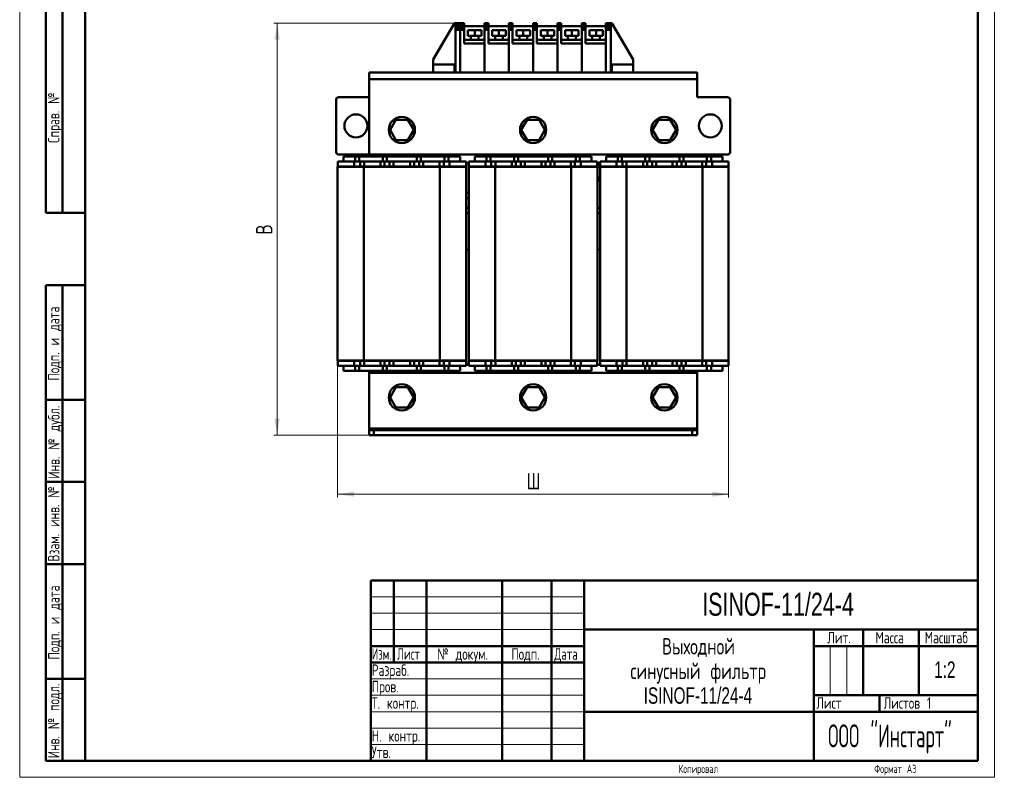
# Model space of a CAD drawing. Header units: millimetres. Extents: x 0 to 600, y 0 to 840.
# Tile 1 of 2: x 0 to 600, y 0 to 462. Entities that reach past the tile are written whole.
import ezdxf

# ---------------------------------------------------------------- set-up
doc = ezdxf.new("R2010")
doc.units = ezdxf.units.MM
doc.header["$LTSCALE"] = 2
doc.layers.add('ОСЕВЫЕ', color=7, linetype='Continuous')
doc.styles.add('SLDTEXTSTYLE0', font='TXT', dxfattribs={"width": 0.7})
doc.styles.add('SLDTEXTSTYLE1', font='TXT', dxfattribs={"width": 0.7, "bigfont": 'bigfont'})
doc.styles.add('SLDTEXTSTYLE2', font='TXT', dxfattribs={"width": 0.705079, "bigfont": 'bigfont'})
doc.styles.add('SLDTEXTSTYLE3', font='TXT', dxfattribs={"width": 0.648852, "bigfont": 'bigfont'})
doc.styles.add('SLDTEXTSTYLE4', font='TXT', dxfattribs={"width": 0.632021, "bigfont": 'bigfont'})
doc.styles.add('SLDTEXTSTYLE5', font='TXT', dxfattribs={"width": 0.625377, "bigfont": 'bigfont'})
doc.styles.add('SLDTEXTSTYLE6', font='TXT', dxfattribs={"width": 0.558023, "bigfont": 'bigfont'})
doc.dimstyles.new('SLDDIMSTYLE0', dxfattribs={"dimtxt": 10, "dimasz": 10, "dimexe": 0, "dimexo": 0.0625, "dimgap": 2.5, "dimtad": 2, "dimdec": 1, "dimrnd": 1e-09, "dimzin": 12, "dimdsep": 46, "dimtxsty": 'SLDTEXTSTYLE0', "dimsah": 1, "dimcen": 0.09, "dimadec": 0, "dimazin": 3, "dimtfac": 1, "dimtdec": 3, "dimtofl": 0, "dimtmove": 0, "dimatfit": 3, "dimfxl": 0, "dimfrac": 2, "dimtolj": 1, "dimtzin": 12, "dimarcsym": 0})

# ---------------------------------------------------------------- blocks, each defined once
blk = doc.blocks.new('SW_NOTE_0')
at = {"color": 0, "linetype": 'Continuous', "lineweight": 0, "char_height": 10, "attachment_point": 2}
for s, insert, style in [('Выходной', (23.13, 12.85), 'SLDTEXTSTYLE1'), ('синусный фильтр', (22.95, -2.15), 'SLDTEXTSTYLE1'), ('ISINOF-11/24-4', (22.75, -17.15), 'SLDTEXTSTYLE0')]:
    blk.add_mtext(s, dxfattribs=dict(at, insert=insert, style=style))
blk = doc.blocks.new('_D')
at = {"color": 7, "linetype": 'Continuous', "lineweight": 0}
for p, q in [((193.75, 254.05), (193.75, 170.57)), ((432.05, 254.05), (432.05, 170.57)), ((193.75, 172.57), (432.05, 172.57))]:
    blk.add_line(p, q, dxfattribs=at)
at = {"color": 7, "linetype": 'Continuous', "lineweight": 18}
for points in [[(193.75, 172.57), (203.75, 171.03), (203.75, 174.1)], [(432.05, 172.57), (422.05, 174.1), (422.05, 171.03)]]:
    blk.add_solid(points, dxfattribs=at)
at = {"color": 7, "linetype": 'Continuous', "lineweight": 18, "insert": (308.99, 185.46), "char_height": 10, "attachment_point": 1, "style": 'SLDTEXTSTYLE1'}
blk.add_mtext('Ш', dxfattribs=at)
blk = doc.blocks.new('_D_1')
at = {"color": 7, "linetype": 'Continuous', "lineweight": 0}
for p, q in [((265.48, 459.57), (154.9, 459.57)), ((156.9, 208.57), (156.9, 459.57)), ((215.88, 208.57), (154.9, 208.57))]:
    blk.add_line(p, q, dxfattribs=at)
at = {"color": 7, "linetype": 'Continuous', "lineweight": 18}
for points in [[(156.9, 459.57), (155.36, 449.57), (158.44, 449.57)], [(156.9, 208.57), (158.44, 218.57), (155.36, 218.57)]]:
    blk.add_solid(points, dxfattribs=at)
at = {"color": 7, "linetype": 'Continuous', "lineweight": 18, "insert": (144.01, 330.86), "char_height": 10, "attachment_point": 1, "rotation": 90, "style": 'SLDTEXTSTYLE1'}
blk.add_mtext('В', dxfattribs=at)

msp = doc.modelspace()

# ---------------------------------------------------------------- linework, layer by layer
at = {"color": 7, "linetype": 'Continuous', "lineweight": 50}
for p, q in [((40, 830), (40, 10)), ((40, 830), (40, 10)), ((584, 10), (584, 830)), ((16, 344), (16, 584)), ((16, 344), (16, 584)), ((26, 344), (26, 584)), ((26, 344), (26, 584)), ((252, 437.57), (265, 459.57)), ((265, 459.57), (265.5, 459.57)), ((268.5, 459.57), (265.5, 459.57)), ((265.5, 458.57), (265.5, 459.57)), ((265.5, 458.57), (268.5, 458.57)), ((265.5, 458.57), (265.5, 457.57)), ((265.5, 457.57), (268.5, 457.57)), ((265.5, 457.57), (265.5, 456.57)), ((265.5, 455.55), (265.5, 456.57)), ((268.5, 456.57), (265.5, 456.57)), ((268.5, 459.57), (270.81, 459.57)), ((268.5, 459.57), (268.5, 458.57)), ((268.5, 458.57), (268.5, 459.57)), ((268.5, 458.57), (270.81, 458.57)), ((268.5, 458.57), (268.5, 457.57)), ((270.81, 457.57), (268.5, 457.57)), ((268.5, 457.57), (268.5, 456.57)), ((268.5, 456.57), (268.5, 455.55)), ((270.81, 456.57), (268.5, 456.57)), ((270.81, 459.57), (270.81, 458.57)), ((270.81, 457.57), (270.81, 458.57)), ((283.3, 457.75), (270.81, 457.75)), ((270.81, 456.57), (270.81, 457.57)), ((270.81, 456.57), (270.81, 455.55)), ((283.3, 459.57), (285.61, 459.57)), ((283.3, 459.57), (283.3, 458.57)), ((283.3, 458.57), (285.61, 458.57)), ((283.3, 458.57), (283.3, 457.57)), ((285.61, 457.57), (283.3, 457.57)), ((283.3, 457.57), (283.3, 456.57)), ((285.61, 456.57), (283.3, 456.57)), ((283.3, 456.57), (283.3, 455.55)), ((285.61, 459.57), (285.61, 458.57)), ((285.61, 457.57), (285.61, 458.57)), ((298.1, 457.75), (285.61, 457.75)), ((285.61, 456.57), (285.61, 457.57)), ((285.61, 456.57), (285.61, 455.55)), ((298.1, 459.57), (300.41, 459.57)), ((298.1, 459.57), (298.1, 458.57)), ((298.1, 458.57), (300.41, 458.57)), ((298.1, 458.57), (298.1, 457.57)), ((298.1, 457.57), (300.41, 457.57)), ((298.1, 457.57), (298.1, 456.57)), ((298.1, 456.57), (298.1, 455.55)), ((300.41, 456.57), (298.1, 456.57)), ((300.41, 459.57), (300.41, 458.57)), ((300.41, 457.57), (300.41, 458.57)), ((312.9, 457.75), (300.41, 457.75)), ((300.41, 456.57), (300.41, 457.57)), ((300.41, 456.57), (300.41, 455.55)), ((312.9, 459.57), (315.21, 459.57)), ((312.9, 459.57), (312.9, 458.57)), ((312.9, 458.57), (315.21, 458.57)), ((312.9, 458.57), (312.9, 457.57)), ((312.9, 457.57), (315.21, 457.57)), ((312.9, 457.57), (312.9, 456.57)), ((315.21, 456.57), (312.9, 456.57)), ((312.9, 456.57), (312.9, 455.55)), ((315.21, 459.57), (315.21, 458.57)), ((315.21, 457.57), (315.21, 458.57)), ((327.7, 457.75), (315.21, 457.75)), ((315.21, 456.57), (315.21, 457.57)), ((315.21, 456.57), (315.21, 455.55)), ((327.7, 459.57), (330.01, 459.57)), ((327.7, 459.57), (327.7, 458.57)), ((327.7, 458.57), (330.01, 458.57)), ((327.7, 458.57), (327.7, 457.57)), ((327.7, 457.57), (330.01, 457.57)), ((327.7, 457.57), (327.7, 456.57)), ((330.01, 456.57), (327.7, 456.57)), ((327.7, 456.57), (327.7, 455.55)), ((330.01, 459.57), (330.01, 458.57)), ((330.01, 457.57), (330.01, 458.57)), ((342.5, 457.75), (330.01, 457.75)), ((330.01, 456.57), (330.01, 457.57)), ((330.01, 456.57), (330.01, 455.55)), ((342.5, 459.57), (344.81, 459.57)), ((342.5, 459.57), (342.5, 458.57)), ((342.5, 458.57), (344.81, 458.57)), ((342.5, 458.57), (342.5, 457.57)), ((342.5, 457.57), (344.81, 457.57)), ((342.5, 457.57), (342.5, 456.57)), ((342.5, 456.57), (342.5, 455.55)), ((344.81, 456.57), (342.5, 456.57)), ((344.81, 459.57), (344.81, 458.57)), ((344.81, 457.57), (344.81, 458.57)), ((357.3, 457.75), (344.81, 457.75)), ((344.81, 456.57), (344.81, 457.57)), ((344.81, 456.57), (344.81, 455.55)), ((357.3, 459.57), (360.3, 459.57)), ((357.3, 458.57), (357.3, 459.57)), ((360.3, 458.57), (357.3, 458.57)), ((357.3, 457.57), (357.3, 458.57)), ((357.3, 449.52), (357.3, 457.75)), ((360.3, 457.57), (357.3, 457.57)), ((357.3, 456.57), (357.3, 457.57)), ((357.3, 455.55), (357.3, 456.57)), ((357.3, 456.57), (360.3, 456.57)), ((360.3, 459.57), (360.8, 459.57)), ((360.3, 459.57), (360.3, 458.57)), ((360.3, 458.57), (360.3, 457.57)), ((360.3, 457.57), (360.3, 456.57)), ((360.3, 456.57), (360.3, 455.55)), ((360.8, 459.57), (373.8, 437.57)), ((265.5, 429.57), (265.5, 455.55)), ((265.5, 455.55), (268.5, 455.55)), ((270.81, 455.55), (268.5, 455.55)), ((268.5, 455.55), (268.5, 429.57)), ((270.81, 447.17), (270.81, 455.55)), ((277.28, 455.4), (273.17, 455.4)), ((273.17, 451.87), (273.17, 455.4)), ((277.28, 451.87), (273.17, 451.87)), ((274.93, 451.87), (274.93, 449.52)), ((277.28, 451.87), (277.28, 455.4)), ((281.4, 455.4), (277.28, 455.4)), ((281.4, 451.87), (277.28, 451.87)), ((279.64, 449.52), (279.64, 451.87)), ((281.4, 451.87), (281.4, 455.4)), ((283.3, 455.55), (283.3, 429.57)), ((285.61, 455.55), (283.3, 455.55)), ((285.61, 447.17), (285.61, 455.55)), ((292.08, 455.4), (287.97, 455.4)), ((287.97, 451.87), (287.97, 455.4)), ((292.08, 451.87), (287.97, 451.87)), ((289.73, 451.87), (289.73, 449.52)), ((292.08, 451.87), (292.08, 455.4)), ((296.2, 455.4), (292.08, 455.4)), ((296.2, 451.87), (292.08, 451.87)), ((294.44, 449.52), (294.44, 451.87)), ((296.2, 451.87), (296.2, 455.4)), ((298.1, 455.55), (298.1, 429.57)), ((300.41, 455.55), (298.1, 455.55)), ((300.41, 447.17), (300.41, 455.55)), ((302.77, 451.87), (302.77, 455.4)), ((306.88, 455.4), (302.77, 455.4)), ((306.88, 451.87), (302.77, 451.87)), ((304.53, 451.87), (304.53, 449.52)), ((306.88, 451.87), (306.88, 455.4)), ((311, 455.4), (306.88, 455.4)), ((311, 451.87), (306.88, 451.87)), ((309.24, 449.52), (309.24, 451.87)), ((311, 451.87), (311, 455.4)), ((312.9, 455.55), (312.9, 429.57)), ((315.21, 455.55), (312.9, 455.55)), ((315.21, 447.17), (315.21, 455.55)), ((317.57, 451.87), (317.57, 455.4)), ((321.68, 455.4), (317.57, 455.4)), ((321.68, 451.87), (317.57, 451.87)), ((319.33, 451.87), (319.33, 449.52)), ((325.8, 455.4), (321.68, 455.4)), ((321.68, 451.87), (321.68, 455.4)), ((325.8, 451.87), (321.68, 451.87)), ((324.04, 449.52), (324.04, 451.87)), ((325.8, 451.87), (325.8, 455.4)), ((330.01, 455.55), (327.7, 455.55)), ((327.7, 455.55), (327.7, 429.57)), ((330.01, 447.17), (330.01, 455.55)), ((336.48, 455.4), (332.37, 455.4)), ((332.37, 451.87), (332.37, 455.4)), ((336.48, 451.87), (332.37, 451.87)), ((334.13, 451.87), (334.13, 449.52)), ((340.6, 455.4), (336.48, 455.4)), ((336.48, 451.87), (336.48, 455.4)), ((340.6, 451.87), (336.48, 451.87)), ((338.84, 449.52), (338.84, 451.87)), ((340.6, 451.87), (340.6, 455.4)), ((344.81, 455.55), (342.5, 455.55)), ((342.5, 455.55), (342.5, 429.57)), ((344.81, 447.17), (344.81, 455.55)), ((347.17, 451.87), (347.17, 455.4)), ((351.28, 455.4), (347.17, 455.4)), ((351.28, 451.87), (347.17, 451.87)), ((348.93, 451.87), (348.93, 449.52)), ((351.28, 451.87), (351.28, 455.4)), ((355.4, 455.4), (351.28, 455.4)), ((355.4, 451.87), (351.28, 451.87)), ((353.64, 449.52), (353.64, 451.87)), ((355.4, 451.87), (355.4, 455.4)), ((360.3, 455.55), (357.3, 455.55)), ((357.3, 455.55), (357.3, 429.57)), ((360.3, 429.57), (360.3, 455.55)), ((283.3, 449.52), (270.81, 449.52)), ((283.3, 447.17), (270.81, 447.17)), ((283.3, 429.57), (283.3, 447.17)), ((298.1, 449.52), (285.61, 449.52)), ((298.1, 447.17), (285.61, 447.17)), ((298.1, 429.57), (298.1, 447.17)), ((312.9, 449.52), (300.41, 449.52)), ((312.9, 447.17), (300.41, 447.17)), ((312.9, 429.57), (312.9, 447.17)), ((327.7, 449.52), (315.21, 449.52)), ((327.7, 447.17), (315.21, 447.17)), ((327.7, 429.57), (327.7, 447.17)), ((342.5, 449.52), (330.01, 449.52)), ((342.5, 447.17), (330.01, 447.17)), ((342.5, 429.57), (342.5, 447.17)), ((357.3, 449.52), (344.81, 449.52)), ((357.3, 447.17), (344.81, 447.17)), ((357.3, 447.17), (357.3, 449.52)), ((357.3, 429.57), (357.3, 447.17)), ((252, 434.57), (252, 437.57)), ((252, 429.57), (252, 434.57)), ((252, 434.57), (265, 434.57)), ((265, 434.57), (265, 429.57)), ((265.5, 434.57), (265, 434.57)), ((265.5, 429.57), (265.5, 434.57)), ((360.3, 429.57), (360.3, 434.57)), ((360.3, 434.57), (360.8, 434.57)), ((373.8, 434.57), (360.8, 434.57)), ((360.8, 434.57), (360.8, 429.57)), ((373.8, 434.57), (373.8, 437.57)), ((373.8, 429.57), (373.8, 434.57)), ((212.9, 425.57), (212.9, 429.57)), ((212.9, 429.57), (252, 429.57)), ((252, 429.57), (265, 429.57)), ((265.5, 429.57), (265, 429.57)), ((265.5, 429.57), (268.5, 429.57)), ((283.3, 429.57), (268.5, 429.57)), ((298.1, 429.57), (283.3, 429.57)), ((312.9, 429.57), (298.1, 429.57)), ((327.7, 429.57), (312.9, 429.57)), ((342.5, 429.57), (327.7, 429.57)), ((357.3, 429.57), (342.5, 429.57)), ((360.3, 429.57), (357.3, 429.57)), ((357.3, 429.57), (357.3, 429.57)), ((360.3, 429.57), (360.8, 429.57)), ((373.8, 429.57), (360.8, 429.57)), ((373.8, 429.57), (412.9, 429.57)), ((412.9, 429.57), (412.9, 425.57)), ((212.9, 381.07), (212.9, 425.57)), ((412.9, 425.57), (212.9, 425.57)), ((412.9, 425.57), (412.9, 414.57)), ((194.4, 414.57), (212.9, 414.57)), ((412.9, 414.57), (431.4, 414.57)), ((192.9, 381.07), (192.9, 413.07)), ((432.9, 413.07), (432.9, 381.07)), ((225.7, 394.57), (229.3, 400.8)), ((229.3, 400.8), (236.5, 400.8)), ((236.5, 400.8), (240.1, 394.57)), ((305.7, 394.57), (309.3, 400.8)), ((309.3, 400.8), (316.5, 400.8)), ((316.5, 400.8), (320.1, 394.57)), ((385.7, 394.57), (389.3, 400.8)), ((389.3, 400.8), (396.5, 400.8)), ((396.5, 400.8), (400.1, 394.57)), ((229.3, 388.33), (225.7, 394.57)), ((240.1, 394.57), (236.5, 388.33)), ((309.3, 388.33), (305.7, 394.57)), ((320.1, 394.57), (316.5, 388.33)), ((389.3, 388.33), (385.7, 394.57)), ((400.1, 394.57), (396.5, 388.33)), ((236.5, 388.33), (229.3, 388.33)), ((316.5, 388.33), (309.3, 388.33)), ((396.5, 388.33), (389.3, 388.33)), ((212.9, 379.57), (194.4, 379.57)), ((197.4, 378.37), (197.4, 375.27)), ((204.45, 378.37), (197.4, 378.37)), ((204.45, 378.37), (206.95, 378.37)), ((204.45, 375.37), (204.45, 378.37)), ((206.95, 378.37), (206.95, 375.37)), ((221.25, 378.37), (206.95, 378.37)), ((211.9, 379.57), (211.9, 378.37)), ((212.9, 378.37), (212.9, 381.07)), ((431.4, 379.57), (214.4, 379.57)), ((223.75, 378.37), (221.25, 378.37)), ((221.25, 375.37), (221.25, 378.37)), ((223.75, 378.37), (223.75, 375.37)), ((242.05, 378.37), (223.75, 378.37)), ((242.05, 378.37), (244.55, 378.37)), ((242.05, 375.37), (242.05, 378.37)), ((244.55, 378.37), (244.55, 375.37)), ((258.85, 378.37), (244.55, 378.37)), ((258.85, 378.37), (261.35, 378.37)), ((258.85, 375.37), (258.85, 378.37)), ((261.35, 378.37), (261.35, 375.37)), ((268.4, 378.37), (261.35, 378.37)), ((268.4, 378.37), (268.4, 375.27)), ((277.4, 378.37), (277.4, 375.27)), ((284.45, 378.37), (277.4, 378.37)), ((284.45, 378.37), (286.95, 378.37)), ((284.45, 375.37), (284.45, 378.37)), ((286.95, 378.37), (286.95, 375.37)), ((301.25, 378.37), (286.95, 378.37)), ((303.75, 378.37), (301.25, 378.37)), ((301.25, 375.37), (301.25, 378.37)), ((303.75, 378.37), (303.75, 375.37)), ((322.05, 378.37), (303.75, 378.37)), ((322.05, 378.37), (324.55, 378.37)), ((322.05, 375.37), (322.05, 378.37)), ((324.55, 378.37), (324.55, 375.37)), ((338.85, 378.37), (324.55, 378.37)), ((338.85, 378.37), (341.35, 378.37)), ((338.85, 375.37), (338.85, 378.37)), ((341.35, 378.37), (341.35, 375.37)), ((348.4, 378.37), (341.35, 378.37)), ((348.4, 378.37), (348.4, 375.27)), ((357.4, 378.37), (357.4, 375.27)), ((364.45, 378.37), (357.4, 378.37)), ((364.45, 378.37), (366.95, 378.37)), ((364.45, 375.37), (364.45, 378.37)), ((366.95, 378.37), (366.95, 375.37)), ((381.25, 378.37), (366.95, 378.37)), ((383.75, 378.37), (381.25, 378.37)), ((381.25, 375.37), (381.25, 378.37)), ((383.75, 378.37), (383.75, 375.37)), ((402.05, 378.37), (383.75, 378.37)), ((402.05, 378.37), (404.55, 378.37)), ((402.05, 375.37), (402.05, 378.37)), ((404.55, 378.37), (404.55, 375.37)), ((418.85, 378.37), (404.55, 378.37)), ((412.9, 379.57), (412.9, 378.37)), ((413.9, 378.37), (413.9, 379.57)), ((418.85, 378.37), (421.35, 378.37)), ((418.85, 375.37), (418.85, 378.37)), ((421.35, 378.37), (421.35, 375.37)), ((428.4, 378.37), (421.35, 378.37)), ((428.4, 378.37), (428.4, 375.27)), ((193.75, 254.07), (193.75, 372.07)), ((193.75, 372.07), (209.75, 372.07)), ((193.8, 375.27), (193.8, 372.27)), ((203.8, 375.27), (193.8, 375.27)), ((193.8, 372.27), (203.8, 372.27)), ((203.8, 372.27), (203.8, 375.27)), ((203.8, 375.27), (207.4, 375.27)), ((203.8, 372.27), (207.4, 372.27)), ((204.45, 375.37), (204.45, 375.27)), ((206.95, 375.37), (204.45, 375.37)), ((206.95, 375.37), (206.95, 375.27)), ((207.4, 375.27), (207.4, 372.27)), ((209.9, 375.27), (207.4, 375.27)), ((207.4, 372.27), (209.9, 372.27)), ((209.75, 375.27), (209.75, 375.27)), ((209.75, 375.27), (221.25, 375.27)), ((209.75, 372.07), (209.75, 372.27)), ((209.75, 254.07), (209.75, 372.07)), ((209.75, 372.07), (256.05, 372.07)), ((209.9, 372.27), (209.9, 375.27)), ((209.9, 375.27), (219.9, 375.27)), ((209.9, 372.27), (219.9, 372.27)), ((219.9, 375.27), (219.9, 372.27)), ((222.4, 375.27), (219.9, 375.27)), ((219.9, 372.27), (222.4, 372.27)), ((221.25, 375.37), (221.25, 375.27)), ((223.75, 375.37), (221.25, 375.37)), ((222.4, 372.27), (222.4, 375.27)), ((222.4, 375.27), (225.4, 375.27)), ((222.4, 372.27), (225.4, 372.27)), ((223.75, 375.27), (223.75, 375.37)), ((223.75, 375.27), (242.05, 375.27)), ((225.4, 375.27), (225.4, 372.27)), ((227.9, 375.27), (225.4, 375.27)), ((225.4, 372.27), (227.9, 372.27)), ((227.9, 372.27), (227.9, 375.27)), ((227.9, 375.27), (237.9, 375.27)), ((227.9, 372.27), (237.9, 372.27)), ((237.9, 375.27), (237.9, 372.27)), ((240.4, 375.27), (237.9, 375.27)), ((237.9, 372.27), (240.4, 372.27)), ((240.4, 372.27), (240.4, 375.27)), ((240.4, 375.27), (243.4, 375.27)), ((240.4, 372.27), (243.4, 372.27)), ((242.05, 375.37), (242.05, 375.27)), ((244.55, 375.37), (242.05, 375.37)), ((243.4, 375.27), (243.4, 372.27)), ((245.9, 375.27), (243.4, 375.27)), ((243.4, 372.27), (245.9, 372.27)), ((244.55, 375.37), (244.55, 375.27)), ((244.55, 375.27), (256.05, 375.27)), ((245.9, 372.27), (245.9, 375.27)), ((245.9, 375.27), (255.9, 375.27)), ((245.9, 372.27), (255.9, 372.27)), ((255.9, 375.27), (255.9, 372.27)), ((258.4, 375.27), (255.9, 375.27)), ((255.9, 372.27), (258.4, 372.27)), ((256.05, 375.27), (256.05, 375.27)), ((256.05, 372.07), (256.05, 372.27)), ((256.05, 372.07), (256.05, 254.07)), ((256.05, 372.07), (272.05, 372.07)), ((258.4, 372.27), (258.4, 375.27)), ((258.4, 375.27), (262, 375.27)), ((258.4, 372.27), (262, 372.27)), ((258.85, 375.37), (258.85, 375.27)), ((261.35, 375.37), (258.85, 375.37)), ((261.35, 375.37), (261.35, 375.27)), ((262, 375.27), (262, 372.27)), ((272, 375.27), (262, 375.27)), ((262, 372.27), (272, 372.27)), ((272, 372.27), (272, 375.27)), ((273.8, 374.57), (272, 374.57)), ((272.05, 372.07), (272.05, 254.07)), ((273.75, 254.07), (273.75, 372.07)), ((273.75, 372.07), (289.75, 372.07)), ((283.8, 375.27), (273.8, 375.27)), ((273.8, 375.27), (273.8, 372.27)), ((273.8, 372.27), (283.8, 372.27)), ((283.8, 372.27), (283.8, 375.27)), ((283.8, 375.27), (287.4, 375.27)), ((283.8, 372.27), (287.4, 372.27)), ((286.95, 375.37), (284.45, 375.37)), ((284.45, 375.37), (284.45, 375.27)), ((286.95, 375.37), (286.95, 375.27)), ((287.4, 375.27), (287.4, 372.27)), ((289.9, 375.27), (287.4, 375.27)), ((287.4, 372.27), (289.9, 372.27)), ((289.75, 375.27), (301.25, 375.27)), ((289.75, 375.27), (289.75, 375.27)), ((289.75, 372.07), (289.75, 372.27)), ((289.75, 254.07), (289.75, 372.07)), ((289.75, 372.07), (336.05, 372.07)), ((289.9, 372.27), (289.9, 375.27)), ((289.9, 375.27), (299.9, 375.27)), ((289.9, 372.27), (299.9, 372.27)), ((299.9, 375.27), (299.9, 372.27)), ((302.4, 375.27), (299.9, 375.27)), ((299.9, 372.27), (302.4, 372.27)), ((303.75, 375.37), (301.25, 375.37)), ((301.25, 375.37), (301.25, 375.27)), ((302.4, 372.27), (302.4, 375.27)), ((302.4, 375.27), (305.4, 375.27)), ((302.4, 372.27), (305.4, 372.27)), ((303.75, 375.27), (303.75, 375.37)), ((303.75, 375.27), (322.05, 375.27)), ((305.4, 375.27), (305.4, 372.27)), ((307.9, 375.27), (305.4, 375.27)), ((305.4, 372.27), (307.9, 372.27)), ((307.9, 372.27), (307.9, 375.27)), ((307.9, 375.27), (317.9, 375.27)), ((307.9, 372.27), (317.9, 372.27)), ((317.9, 375.27), (317.9, 372.27)), ((320.4, 375.27), (317.9, 375.27)), ((317.9, 372.27), (320.4, 372.27)), ((320.4, 375.27), (323.4, 375.27)), ((320.4, 372.27), (320.4, 375.27)), ((320.4, 372.27), (323.4, 372.27)), ((322.05, 375.37), (322.05, 375.27)), ((324.55, 375.37), (322.05, 375.37)), ((323.4, 375.27), (323.4, 372.27)), ((325.9, 375.27), (323.4, 375.27)), ((323.4, 372.27), (325.9, 372.27)), ((324.55, 375.37), (324.55, 375.27)), ((324.55, 375.27), (336.05, 375.27)), ((325.9, 372.27), (325.9, 375.27)), ((325.9, 375.27), (335.9, 375.27)), ((325.9, 372.27), (335.9, 372.27)), ((335.9, 375.27), (335.9, 372.27)), ((338.4, 375.27), (335.9, 375.27)), ((335.9, 372.27), (338.4, 372.27)), ((336.05, 375.27), (336.05, 375.27)), ((336.05, 372.07), (336.05, 372.27)), ((336.05, 372.07), (336.05, 254.07)), ((336.05, 372.07), (352.05, 372.07)), ((336.44, 372.07), (336.49, 372.27)), ((338.4, 372.27), (338.4, 375.27)), ((338.4, 375.27), (342, 375.27)), ((338.4, 372.27), (342, 372.27)), ((341.35, 375.37), (338.85, 375.37)), ((338.85, 375.37), (338.85, 375.27)), ((341.35, 375.37), (341.35, 375.27)), ((342, 375.27), (342, 372.27)), ((352, 375.27), (342, 375.27)), ((342, 372.27), (352, 372.27)), ((350.51, 372.27), (350.55, 372.07)), ((352, 372.27), (352, 375.27)), ((353.8, 374.57), (352, 374.57)), ((352.05, 372.07), (352.05, 254.07)), ((353.75, 254.07), (353.75, 372.07)), ((353.75, 372.07), (369.75, 372.07)), ((363.8, 375.27), (353.8, 375.27)), ((353.8, 375.27), (353.8, 372.27)), ((353.8, 372.27), (363.8, 372.27)), ((363.8, 372.27), (363.8, 375.27)), ((363.8, 375.27), (367.4, 375.27)), ((363.8, 372.27), (367.4, 372.27)), ((366.95, 375.37), (364.45, 375.37)), ((364.45, 375.37), (364.45, 375.27)), ((366.95, 375.37), (366.95, 375.27)), ((367.4, 375.27), (367.4, 372.27)), ((369.9, 375.27), (367.4, 375.27)), ((367.4, 372.27), (369.9, 372.27)), ((369.75, 375.27), (369.75, 375.27)), ((369.75, 375.27), (381.25, 375.27)), ((369.75, 372.07), (369.75, 372.27)), ((369.75, 254.07), (369.75, 372.07)), ((369.75, 372.07), (416.05, 372.07)), ((369.9, 372.27), (369.9, 375.27)), ((369.9, 375.27), (379.9, 375.27)), ((369.9, 372.27), (379.9, 372.27)), ((379.9, 375.27), (379.9, 372.27)), ((382.4, 375.27), (379.9, 375.27)), ((379.9, 372.27), (382.4, 372.27)), ((383.75, 375.37), (381.25, 375.37)), ((381.25, 375.37), (381.25, 375.27)), ((382.4, 372.27), (382.4, 375.27)), ((382.4, 375.27), (385.4, 375.27)), ((382.4, 372.27), (385.4, 372.27)), ((383.75, 375.27), (383.75, 375.37)), ((383.75, 375.27), (402.05, 375.27)), ((385.4, 375.27), (385.4, 372.27)), ((387.9, 375.27), (385.4, 375.27)), ((385.4, 372.27), (387.9, 372.27)), ((387.9, 372.27), (387.9, 375.27)), ((387.9, 375.27), (397.9, 375.27)), ((387.9, 372.27), (397.9, 372.27)), ((397.9, 375.27), (397.9, 372.27)), ((400.4, 375.27), (397.9, 375.27)), ((397.9, 372.27), (400.4, 372.27)), ((400.4, 372.27), (400.4, 375.27)), ((400.4, 375.27), (403.4, 375.27)), ((400.4, 372.27), (403.4, 372.27)), ((402.05, 375.37), (402.05, 375.27)), ((404.55, 375.37), (402.05, 375.37)), ((403.4, 375.27), (403.4, 372.27)), ((405.9, 375.27), (403.4, 375.27)), ((403.4, 372.27), (405.9, 372.27)), ((404.55, 375.37), (404.55, 375.27)), ((404.55, 375.27), (416.05, 375.27)), ((405.9, 372.27), (405.9, 375.27)), ((405.9, 375.27), (415.9, 375.27)), ((405.9, 372.27), (415.9, 372.27)), ((415.9, 375.27), (415.9, 372.27)), ((418.4, 375.27), (415.9, 375.27)), ((415.9, 372.27), (418.4, 372.27)), ((416.05, 375.27), (416.05, 375.27)), ((416.05, 372.07), (416.05, 372.27)), ((416.05, 372.07), (416.05, 254.07)), ((416.05, 372.07), (432.05, 372.07)), ((418.4, 372.27), (418.4, 375.27)), ((418.4, 375.27), (422, 375.27)), ((418.4, 372.27), (422, 372.27)), ((418.85, 375.37), (418.85, 375.27)), ((421.35, 375.37), (418.85, 375.37)), ((421.35, 375.37), (421.35, 375.27)), ((422, 375.27), (422, 372.27)), ((432, 375.27), (422, 375.27)), ((422, 372.27), (432, 372.27)), ((432, 372.27), (432, 375.27)), ((432.05, 372.07), (432.05, 254.07)), ((353.44, 363.42), (353.75, 362.9)), ((273.75, 356.64), (272.05, 355.94)), ((272.05, 352.69), (273.75, 353.39)), ((16, 344), (40, 344)), ((273.75, 347.07), (272.05, 347.07)), ((272.05, 344.07), (273.75, 344.07)), ((353.75, 347.07), (352.05, 347.07)), ((352.05, 344.07), (353.75, 344.07)), ((273.75, 321.57), (272.05, 321.57)), ((353.75, 321.57), (352.05, 321.57)), ((16, 10), (16, 300)), ((16, 300), (40, 300)), ((26, 10), (26, 300)), ((193.75, 254.07), (209.75, 254.07)), ((193.8, 253.87), (193.8, 250.87)), ((203.8, 253.87), (193.8, 253.87)), ((203.8, 250.87), (203.8, 253.87)), ((203.8, 253.87), (207.4, 253.87)), ((207.4, 253.87), (207.4, 250.87)), ((209.9, 253.87), (207.4, 253.87)), ((209.75, 253.87), (209.75, 254.07)), ((209.75, 254.07), (256.05, 254.07)), ((209.9, 250.87), (209.9, 253.87)), ((209.9, 253.87), (219.9, 253.87)), ((219.9, 253.87), (219.9, 250.87)), ((222.4, 253.87), (219.9, 253.87)), ((222.4, 250.87), (222.4, 253.87)), ((222.4, 253.87), (225.4, 253.87)), ((225.4, 253.87), (225.4, 250.87)), ((227.9, 253.87), (225.4, 253.87)), ((227.9, 250.87), (227.9, 253.87)), ((227.9, 253.87), (237.9, 253.87)), ((237.9, 253.87), (237.9, 250.87)), ((240.4, 253.87), (237.9, 253.87)), ((240.4, 253.87), (243.4, 253.87)), ((240.4, 250.87), (240.4, 253.87)), ((243.4, 253.87), (243.4, 250.87)), ((245.9, 253.87), (243.4, 253.87)), ((245.9, 250.87), (245.9, 253.87)), ((245.9, 253.87), (255.9, 253.87)), ((255.9, 253.87), (255.9, 250.87)), ((258.4, 253.87), (255.9, 253.87)), ((256.05, 253.87), (256.05, 254.07)), ((256.05, 254.07), (272.05, 254.07)), ((258.4, 253.87), (262, 253.87)), ((258.4, 250.87), (258.4, 253.87)), ((272, 253.87), (262, 253.87)), ((262, 253.87), (262, 250.87)), ((272, 250.87), (272, 253.87)), ((273.75, 254.07), (289.75, 254.07)), ((273.8, 253.87), (273.8, 250.87)), ((283.8, 253.87), (273.8, 253.87)), ((277.9, 253.87), (277.9, 254.07)), ((282.9, 254.07), (282.9, 253.87)), ((283.8, 250.87), (283.8, 253.87)), ((283.8, 253.87), (287.4, 253.87)), ((287.4, 253.87), (287.4, 250.87)), ((289.9, 253.87), (287.4, 253.87)), ((289.75, 253.87), (289.75, 254.07)), ((289.75, 254.07), (336.05, 254.07)), ((289.9, 250.87), (289.9, 253.87)), ((289.9, 253.87), (299.9, 253.87)), ((299.9, 253.87), (299.9, 250.87)), ((302.4, 253.87), (299.9, 253.87)), ((302.4, 250.87), (302.4, 253.87)), ((302.4, 253.87), (305.4, 253.87)), ((305.4, 253.87), (305.4, 250.87)), ((307.9, 253.87), (305.4, 253.87)), ((307.9, 250.87), (307.9, 253.87)), ((307.9, 253.87), (317.9, 253.87)), ((317.9, 253.87), (317.9, 250.87)), ((320.4, 253.87), (317.9, 253.87)), ((320.4, 253.87), (323.4, 253.87)), ((320.4, 250.87), (320.4, 253.87)), ((323.4, 253.87), (323.4, 250.87)), ((325.9, 253.87), (323.4, 253.87)), ((325.9, 250.87), (325.9, 253.87)), ((325.9, 253.87), (335.9, 253.87)), ((335.9, 253.87), (335.9, 250.87)), ((338.4, 253.87), (335.9, 253.87)), ((336.05, 253.87), (336.05, 254.07)), ((336.05, 254.07), (352.05, 254.07)), ((338.4, 250.87), (338.4, 253.87)), ((338.4, 253.87), (342, 253.87)), ((342, 253.87), (342, 250.87)), ((352, 253.87), (342, 253.87)), ((342.9, 253.87), (342.9, 254.07)), ((347.9, 254.07), (347.9, 253.87)), ((352, 250.87), (352, 253.87)), ((353.75, 254.07), (369.75, 254.07)), ((353.8, 253.87), (353.8, 250.87)), ((363.8, 253.87), (353.8, 253.87)), ((363.8, 250.87), (363.8, 253.87)), ((367.4, 253.87), (363.8, 253.87)), ((367.4, 253.87), (367.4, 250.87)), ((369.9, 253.87), (367.4, 253.87)), ((369.75, 253.87), (369.75, 254.07)), ((369.75, 254.07), (416.05, 254.07)), ((369.9, 250.87), (369.9, 253.87)), ((379.9, 253.87), (369.9, 253.87)), ((379.9, 253.87), (379.9, 250.87)), ((382.4, 253.87), (379.9, 253.87)), ((382.4, 250.87), (382.4, 253.87)), ((385.4, 253.87), (382.4, 253.87)), ((385.4, 253.87), (385.4, 250.87)), ((387.9, 253.87), (385.4, 253.87)), ((387.9, 250.87), (387.9, 253.87)), ((397.9, 253.87), (387.9, 253.87)), ((397.9, 253.87), (397.9, 250.87)), ((400.4, 253.87), (397.9, 253.87)), ((400.4, 250.87), (400.4, 253.87)), ((403.4, 253.87), (400.4, 253.87)), ((403.4, 253.87), (403.4, 250.87)), ((405.9, 253.87), (403.4, 253.87)), ((405.9, 250.87), (405.9, 253.87)), ((415.9, 253.87), (405.9, 253.87)), ((415.9, 253.87), (415.9, 250.87)), ((418.4, 253.87), (415.9, 253.87)), ((416.05, 253.87), (416.05, 254.07)), ((416.05, 254.07), (432.05, 254.07)), ((422, 253.87), (418.4, 253.87)), ((418.4, 250.87), (418.4, 253.87)), ((432, 253.87), (422, 253.87)), ((422, 253.87), (422, 250.87)), ((432, 250.87), (432, 253.87)), ((203.8, 250.87), (193.8, 250.87)), ((197.4, 247.77), (197.4, 250.87)), ((197.4, 247.77), (204.45, 247.77)), ((207.4, 250.87), (203.8, 250.87)), ((204.45, 250.77), (204.45, 250.87)), ((204.45, 250.77), (206.95, 250.77)), ((204.45, 247.77), (204.45, 250.77)), ((206.95, 247.77), (204.45, 247.77)), ((206.95, 250.77), (206.95, 250.87)), ((206.95, 250.77), (206.95, 247.77)), ((206.95, 247.77), (221.25, 247.77)), ((209.9, 250.87), (207.4, 250.87)), ((219.9, 250.87), (209.9, 250.87)), ((212.9, 246.57), (212.9, 247.77)), ((412.9, 246.57), (212.9, 246.57)), ((212.9, 246.57), (212.9, 212.57)), ((222.4, 250.87), (219.9, 250.87)), ((221.25, 250.77), (221.25, 250.87)), ((221.25, 250.77), (223.75, 250.77)), ((221.25, 247.77), (221.25, 250.77)), ((223.75, 247.77), (221.25, 247.77)), ((225.4, 250.87), (222.4, 250.87)), ((223.75, 250.77), (223.75, 250.87)), ((223.75, 250.77), (223.75, 247.77)), ((223.75, 247.77), (242.05, 247.77)), ((227.9, 250.87), (225.4, 250.87)), ((237.9, 250.87), (227.9, 250.87)), ((240.4, 250.87), (237.9, 250.87)), ((243.4, 250.87), (240.4, 250.87)), ((242.05, 250.77), (242.05, 250.87)), ((242.05, 250.77), (244.55, 250.77)), ((242.05, 247.77), (242.05, 250.77)), ((244.55, 247.77), (242.05, 247.77)), ((245.9, 250.87), (243.4, 250.87)), ((244.55, 250.77), (244.55, 250.87)), ((244.55, 250.77), (244.55, 247.77)), ((244.55, 247.77), (258.85, 247.77)), ((255.9, 250.87), (245.9, 250.87)), ((258.4, 250.87), (255.9, 250.87)), ((262, 250.87), (258.4, 250.87)), ((258.85, 250.77), (258.85, 250.87)), ((258.85, 250.77), (261.35, 250.77)), ((258.85, 247.77), (258.85, 250.77)), ((261.35, 247.77), (258.85, 247.77)), ((261.35, 250.77), (261.35, 250.87)), ((261.35, 250.77), (261.35, 247.77)), ((261.35, 247.77), (268.4, 247.77)), ((272, 250.87), (262, 250.87)), ((268.4, 247.77), (268.4, 250.87)), ((272, 251.57), (273.8, 251.57)), ((283.8, 250.87), (273.8, 250.87)), ((277.4, 247.77), (277.4, 250.87)), ((277.4, 247.77), (284.45, 247.77)), ((287.4, 250.87), (283.8, 250.87)), ((284.45, 250.77), (284.45, 250.87)), ((284.45, 250.77), (286.95, 250.77)), ((284.45, 247.77), (284.45, 250.77)), ((286.95, 247.77), (284.45, 247.77)), ((286.95, 250.77), (286.95, 250.87)), ((286.95, 250.77), (286.95, 247.77)), ((286.95, 247.77), (301.25, 247.77)), ((289.9, 250.87), (287.4, 250.87)), ((299.9, 250.87), (289.9, 250.87)), ((302.4, 250.87), (299.9, 250.87)), ((301.25, 250.77), (301.25, 250.87)), ((301.25, 250.77), (303.75, 250.77)), ((301.25, 247.77), (301.25, 250.77)), ((303.75, 247.77), (301.25, 247.77)), ((305.4, 250.87), (302.4, 250.87)), ((303.75, 250.77), (303.75, 250.87)), ((303.75, 250.77), (303.75, 247.77)), ((303.75, 247.77), (322.05, 247.77)), ((307.9, 250.87), (305.4, 250.87)), ((317.9, 250.87), (307.9, 250.87)), ((320.4, 250.87), (317.9, 250.87)), ((323.4, 250.87), (320.4, 250.87)), ((322.05, 250.77), (322.05, 250.87)), ((322.05, 250.77), (324.55, 250.77)), ((322.05, 247.77), (322.05, 250.77)), ((324.55, 247.77), (322.05, 247.77)), ((325.9, 250.87), (323.4, 250.87)), ((324.55, 250.77), (324.55, 250.87)), ((324.55, 250.77), (324.55, 247.77)), ((324.55, 247.77), (338.85, 247.77)), ((335.9, 250.87), (325.9, 250.87)), ((338.4, 250.87), (335.9, 250.87)), ((342, 250.87), (338.4, 250.87)), ((338.85, 250.77), (338.85, 250.87)), ((338.85, 250.77), (341.35, 250.77)), ((338.85, 247.77), (338.85, 250.77)), ((341.35, 247.77), (338.85, 247.77)), ((341.35, 250.77), (341.35, 250.87)), ((341.35, 250.77), (341.35, 247.77)), ((341.35, 247.77), (348.4, 247.77)), ((352, 250.87), (342, 250.87)), ((348.4, 247.77), (348.4, 250.87)), ((352, 251.57), (353.8, 251.57)), ((353.8, 250.87), (363.8, 250.87)), ((357.4, 247.77), (357.4, 250.87)), ((357.4, 247.77), (364.45, 247.77)), ((367.4, 250.87), (363.8, 250.87)), ((364.45, 250.77), (364.45, 250.87)), ((364.45, 250.77), (366.95, 250.77)), ((364.45, 247.77), (364.45, 250.77)), ((366.95, 247.77), (364.45, 247.77)), ((366.95, 250.77), (366.95, 250.87)), ((366.95, 250.77), (366.95, 247.77)), ((366.95, 247.77), (381.25, 247.77)), ((367.4, 250.87), (369.9, 250.87)), ((379.9, 250.87), (369.9, 250.87)), ((379.9, 250.87), (382.4, 250.87)), ((381.25, 250.77), (381.25, 250.87)), ((381.25, 250.77), (383.75, 250.77)), ((381.25, 247.77), (381.25, 250.77)), ((383.75, 247.77), (381.25, 247.77)), ((385.4, 250.87), (382.4, 250.87)), ((383.75, 250.77), (383.75, 250.87)), ((383.75, 250.77), (383.75, 247.77)), ((383.75, 247.77), (402.05, 247.77)), ((385.4, 250.87), (387.9, 250.87)), ((397.9, 250.87), (387.9, 250.87)), ((397.9, 250.87), (400.4, 250.87)), ((403.4, 250.87), (400.4, 250.87)), ((402.05, 250.77), (402.05, 250.87)), ((402.05, 250.77), (404.55, 250.77)), ((402.05, 247.77), (402.05, 250.77)), ((404.55, 247.77), (402.05, 247.77)), ((403.4, 250.87), (405.9, 250.87)), ((404.55, 250.77), (404.55, 250.87)), ((404.55, 250.77), (404.55, 247.77)), ((404.55, 247.77), (418.85, 247.77)), ((415.9, 250.87), (405.9, 250.87)), ((412.9, 247.77), (412.9, 246.57)), ((412.9, 246.57), (412.9, 212.57)), ((415.9, 250.87), (418.4, 250.87)), ((422, 250.87), (418.4, 250.87)), ((418.85, 250.77), (418.85, 250.87)), ((418.85, 250.77), (421.35, 250.77)), ((418.85, 247.77), (418.85, 250.77)), ((421.35, 247.77), (418.85, 247.77)), ((421.35, 250.77), (421.35, 250.87)), ((421.35, 250.77), (421.35, 247.77)), ((421.35, 247.77), (428.4, 247.77)), ((422, 250.87), (432, 250.87)), ((428.4, 247.77), (428.4, 250.87)), ((225.7, 231.57), (229.3, 237.8)), ((229.3, 237.8), (236.5, 237.8)), ((236.5, 237.8), (240.1, 231.57)), ((305.7, 231.57), (309.3, 237.8)), ((309.3, 237.8), (316.5, 237.8)), ((316.5, 237.8), (320.1, 231.57)), ((385.7, 231.57), (389.3, 237.8)), ((389.3, 237.8), (396.5, 237.8)), ((396.5, 237.8), (400.1, 231.57)), ((40, 230), (16, 230)), ((229.3, 225.33), (225.7, 231.57)), ((240.1, 231.57), (236.5, 225.33)), ((309.3, 225.33), (305.7, 231.57)), ((320.1, 231.57), (316.5, 225.33)), ((389.3, 225.33), (385.7, 231.57)), ((400.1, 231.57), (396.5, 225.33)), ((236.5, 225.33), (229.3, 225.33)), ((316.5, 225.33), (309.3, 225.33)), ((396.5, 225.33), (389.3, 225.33)), ((212.9, 212.57), (412.9, 212.57)), ((212.9, 211.57), (212.9, 212.57)), ((212.9, 211.57), (212.9, 208.57)), ((215.9, 211.57), (212.9, 211.57)), ((215.9, 208.57), (215.9, 211.57)), ((409.9, 211.57), (215.9, 211.57)), ((409.9, 211.57), (409.9, 208.57)), ((412.9, 211.57), (409.9, 211.57)), ((412.9, 212.57), (412.9, 211.57)), ((412.9, 208.57), (412.9, 211.57)), ((215.9, 208.57), (212.9, 208.57)), ((409.9, 208.57), (215.9, 208.57)), ((412.9, 208.57), (409.9, 208.57)), ((40, 180), (16, 180)), ((40, 130), (16, 130)), ((214, 120), (584, 120)), ((214, 120), (214, 10)), ((228, 70), (228, 120)), ((248, 120), (248, 10)), ((294, 120), (294, 10)), ((324, 120), (324, 10)), ((344, 120), (344, 10)), ((344, 90), (584, 90)), ((484, 90), (484, 10)), ((514, 90), (514, 50)), ((548, 90), (548, 50)), ((214, 80), (344, 80)), ((484, 80), (584, 80)), ((214, 70), (344, 70)), ((16, 60), (40, 60)), ((484, 50), (584, 50)), ((524, 50), (524, 40)), ((344, 40), (584, 40)), ((16, 10), (40, 10)), ((40, 10), (584, 10))]:
    msp.add_line(p, q, dxfattribs=at)
at = {"color": 7, "linetype": 'Continuous', "lineweight": 18}
for p, q in [((214, 110), (344, 110)), ((214, 100), (344, 100)), ((214, 90), (344, 90)), ((494, 80), (494, 50)), ((504, 80), (504, 50)), ((214, 60), (344, 60)), ((214, 50), (344, 50)), ((214, 40), (344, 40)), ((214, 30), (344, 30)), ((214, 20), (344, 20))]:
    msp.add_line(p, q, dxfattribs=at)
at = {"color": 9, "linetype": 'Continuous', "lineweight": 50, "flags": 128}
msp.add_lwpolyline([(353.44, 363.42), (353.55, 363.28), (353.75, 363.1)], dxfattribs=at)
at = {"color": 7, "linetype": 'Continuous', "lineweight": 50}
for centre, radius in [((204.9, 397.07), 7), ((232.9, 394.57), 8), ((312.9, 394.57), 8), ((392.9, 394.57), 8), ((420.9, 397.07), 7), ((232.9, 231.57), 8), ((312.9, 231.57), 8), ((392.9, 231.57), 8)]:
    msp.add_circle(centre, radius, dxfattribs=at)
for centre, start, end in [((194.4, 413.07), 90, 180), ((431.4, 413.07), 0, 90), ((194.4, 381.07), 180, 270), ((214.4, 381.07), 180, 270), ((431.4, 381.07), 270, 0)]:
    msp.add_arc(centre, 1.5, start, end, dxfattribs=at)
for points, knots in [([(353.75, 371.36), (353.67, 371.73), (353.45, 372.73), (353.29, 373.85), (353.19, 374.57)], [0, 0, 0, 0, 0.3616414, 1, 1, 1, 1]), ([(352.05, 366.39), (352.07, 366.34), (352.31, 365.63), (352.77, 364.63), (353.25, 363.77), (353.44, 363.42)], [0, 0, 0, 0, 0.043931, 0.606678, 1, 1, 1, 1])]:
    msp.add_open_spline(points, degree=3, knots=knots, dxfattribs=at)
at = {"layer": 'ОСЕВЫЕ', "lineweight": 18}
for p, q in [((0, 840), (0, 0)), ((594, 840), (594, 0)), ((0, 0), (594, 0))]:
    msp.add_line(p, q, dxfattribs=at)

# ---------------------------------------------------------------- block references
at = {"color": 7, "linetype": 'Continuous', "lineweight": 0}
msp.add_blockref('SW_NOTE_0', (390.56, 71.99), dxfattribs=at)

# ---------------------------------------------------------------- texts
at = {"color": 7, "linetype": 'Continuous', "lineweight": 0, "char_height": 7, "attachment_point": 2, "rotation": 90, "style": 'SLDTEXTSTYLE1'}
for s, insert in [('Справ. №', (17.23, 402.02)), ('Подп. и дата', (17.23, 264.35)), ('Инв. № дубл.', (17.34, 204.27)), ('Взам. инв. №', (17.23, 154.41)), ('Подп. и дата', (17.34, 94.35)), ('Инв. № подл.', (17.23, 34.36))]:
    msp.add_mtext(s, dxfattribs=dict(at, insert=insert))
at = {"color": 7, "linetype": 'Continuous', "lineweight": 0}
for s, insert, char_height, attachment_point, style in [('ISINOF-11/24-4', (462.17, 112.48), 14, 2, 'SLDTEXTSTYLE0'), ('Лит.', (499.31, 88.66), 7, 2, 'SLDTEXTSTYLE1'), ('Масса', (530.22, 88.66), 7, 2, 'SLDTEXTSTYLE1'), ('Масштаб', (564.69, 88.66), 7, 2, 'SLDTEXTSTYLE2'), ('Изм.', (220.55, 78.66), 7, 2, 'SLDTEXTSTYLE5'), ('Лист', (236.91, 78.66), 7, 2, 'SLDTEXTSTYLE4'), ('№ докум.', (269.97, 78.66), 7, 2, 'SLDTEXTSTYLE1'), ('Подп.', (308.25, 78.66), 7, 2, 'SLDTEXTSTYLE1'), ('Дата', (332.94, 78.66), 7, 2, 'SLDTEXTSTYLE3'), ('Разраб.', (214.5, 68.77), 7, 1, 'SLDTEXTSTYLE1'), ('1:2', (563.81, 70.61), 10, 2, 'SLDTEXTSTYLE0'), ('Пров.', (214.5, 58.77), 7, 1, 'SLDTEXTSTYLE1'), ('Т. контр.', (214.5, 48.77), 7, 1, 'SLDTEXTSTYLE1'), ('Лист', (485.5, 48.77), 7, 1, 'SLDTEXTSTYLE1'), ('Листов 1', (526.5, 48.77), 7, 1, 'SLDTEXTSTYLE1'), ('ООО "Инстарт"', (530.34, 32.25), 14, 2, 'SLDTEXTSTYLE6'), ('Н. контр.', (214.5, 28.77), 7, 1, 'SLDTEXTSTYLE1'), ('Утв.', (214.5, 18.77), 7, 1, 'SLDTEXTSTYLE1'), ('Копировал', (413.61, 7.65), 5, 2, 'SLDTEXTSTYLE1'), ('Формат А3', (533.62, 7.65), 5, 2, 'SLDTEXTSTYLE1')]:
    msp.add_mtext(s, dxfattribs=dict(at, insert=insert, char_height=char_height, attachment_point=attachment_point, style=style))

# ---------------------------------------------------------------- dimensions: what is measured, and where the dimension line sits
at = {"color": 7, "linetype": 'Continuous', "lineweight": 18}
dim = msp.add_linear_dim(base=(156.9, 459.57), p1=(215.9, 208.57), p2=(265.5, 459.57), angle=90, text='В', dimstyle='SLDDIMSTYLE0', dxfattribs=at)
dim.commit()
dim.dimension.update_dxf_attribs({"geometry": '_D_1', "text_midpoint": (156.9, 334.07), "dimtype": 160})
dim = msp.add_linear_dim(base=(432.05, 172.57), p1=(193.75, 254.07), p2=(432.05, 254.07), text='Ш', dimstyle='SLDDIMSTYLE0', dxfattribs=at)
dim.commit()
dim.dimension.update_dxf_attribs({"geometry": '_D', "text_midpoint": (312.9, 172.57), "dimtype": 160})

doc.saveas('drawing.dxf')
